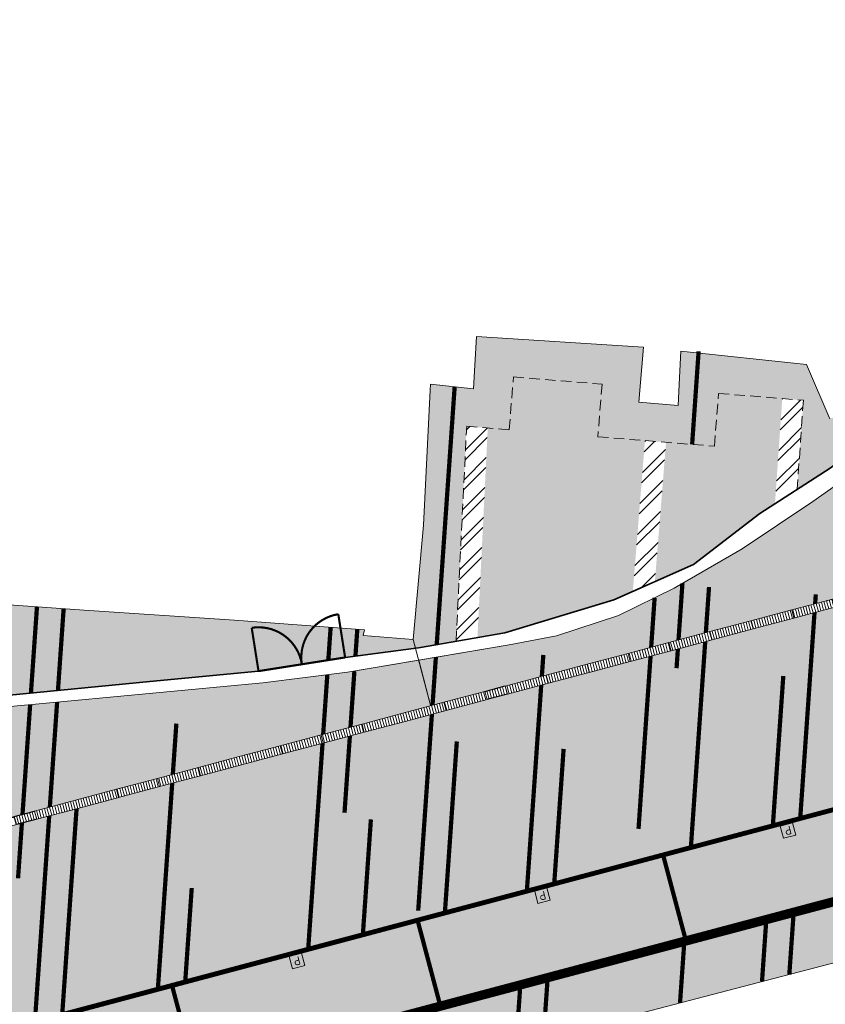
# Model space of a CAD drawing. Header units: metres. Extents: x 196674 to 197628, y 355499 to 356232.
# Tile 199 of 209: x 196876 to 196895, y 355938 to 355961. Entities that reach past the tile are written whole.
import ezdxf
from ezdxf.enums import TextEntityAlignment as Align

# ---------------------------------------------------------------- set-up
doc = ezdxf.new("R2010")
doc.units = ezdxf.units.M
doc.set_wipeout_variables(frame=1)
doc.linetypes.add('DASHED2', pattern=[0.375, 0.25, -0.125])
doc.layers.get('0').update_dxf_attribs({"lineweight": 25})
for name, color, linetype, lineweight, true_color in [('B-WE-IE-TERREINAFSCHEIDING_KUNSTMATIG_HEKWERK_GIETIJZER-G', 7, 'IE-TERREINAFSCHEIDING-KUNSTMATIG', 35, 0xa50000), ('N-WE-GR-BEPLANTING_BEPLANTINGSPLAN_KRAGTEN-V', 7, 'Continuous', 5, 0xa3c04c), ('N-WE-GR-HAAG_HAAGSOORT-V', 7, 'Continuous', 18, 0x67a552), ('N-WE-RI-GWA_GOOT_LIJNGOOT-G', 7, 'Continuous', 20, 0xff8000), ('N-WE-RI-GWA_GOOT_LIJNGOOT-S', 7, 'Continuous', 5, 0xff8000), ('N-WE-VH-KANTOPSLUITING_CORTENSTAAL_0-ZICHT-G', 7, 'DASHED2', 18, 0xa55200), ('N-WE-VH-OPENVERHARDING_NATUURSTEEN_02-BRANCO-GRIS-A', 7, 'Continuous', 9, 0x8f999b), ('N-WE-VH-OPENVERHARDING_NATUURSTEEN_03-FAVACO-A', 7, 'Continuous', 9, 0x5c6a6b)]:
    doc.layers.add(name, color=color, linetype=linetype, lineweight=lineweight, true_color=true_color)
doc.layers.add('N-WE-VH-HULPLIJN-G', color=40, linetype='Continuous', lineweight=5, plot=False)
doc.layers.add('N-WE-VH-MATERIAALGRENS-G', color=7, linetype='Continuous', lineweight=13)
doc.layers.add('N-WE-VH-OPENVERHARDING_TEGEL-S', color=90, linetype='Continuous', lineweight=9)
doc.styles.add('NLCS-ISO', font='NLCS-ISO.ttf')
doc.linetypes.add('IE-TERREINAFSCHEIDING-KUNSTMATIG', pattern='A,4,[82,NLCS.SHX,S=0.75,R=90,X=0,Y=0],4,-2', length=10)

# ---------------------------------------------------------------- blocks, each defined once
blk = doc.blocks.new('Patroon Minderbroederskerk')
at = {"layer": 'N-WE-VH-OPENVERHARDING_NATUURSTEEN_03-FAVACO-A', "const_width": 0.1}
for points in [[(35.799, -12.354), (35.646, -14.552)], [(30.038, -13.191), (29.614, -19.285)], [(35.417, -17.835), (35.278, -19.839)], [(36.045, -17.922), (35.616, -24.078)], [(34.76, -18.177), (34.38, -23.636)], [(38.566, -18.097), (38.198, -23.392)], [(20.174, -18.391), (20.032, -20.425)], [(20.804, -18.435), (20.67, -20.363)], [(27.109, -18.873), (27.055, -19.649)], [(27.739, -18.92), (27.695, -19.555)], [(29.594, -19.583), (29.177, -25.568)], [(32.132, -19.526), (31.743, -25.108)], [(27.031, -19.996), (26.579, -26.481)], [(27.67, -19.91), (27.437, -23.255)], [(37.799, -20.023), (37.552, -23.564)], [(20.013, -20.704), (19.727, -24.804)], [(20.65, -20.644), (20.125, -28.193)], [(23.029, -27.424), (23.466, -21.148)], [(30.089, -21.571), (29.807, -25.622)], [(32.611, -21.747), (32.389, -24.936)], [(21.118, -23.032), (20.77, -28.024)], [(28.06, -23.413), (27.87, -26.137)], [(23.675, -27.252), (23.829, -25.033)], [(38.044, -25.606), (37.941, -27.076)], [(37.398, -25.777), (37.296, -27.244)], [(35.462, -26.292), (35.36, -27.749)], [(32.235, -27.15), (32.134, -28.591)], [(31.589, -27.322), (31.489, -28.759)]]:
    blk.add_lwpolyline(points, dxfattribs=at)
blk = doc.blocks.new('Lijngoot kolk 500')
blk.add_wipeout([(0, 0), (0.5, 0), (0.5, -0.2), (0, -0.2)])
h = blk.add_hatch()
h.set_pattern_fill('ANSI31', color=256, scale=0.02, angle=45)
h.set_pattern_definition([(90, (-197536.734485, -356165.006106), (-0.0635, 0), [])])
h.paths.add_polyline_path([(0, 0), (0.5, 0), (0.5, -0.2), (0, -0.2)])
at = {"lineweight": 30, "flags": 128}
blk.add_lwpolyline([(0, 0), (0.5, 0), (0.5, -0.2), (0, -0.2)], close=True, dxfattribs=at)
blk = doc.blocks.new('Lijngoot 1000')
blk.add_wipeout([(0, 0), (1, 0), (1, -0.2), (0, -0.2)])
h = blk.add_hatch()
h.set_pattern_fill('ANSI31', color=256, scale=0.02, angle=45)
h.set_pattern_definition([(90, (3e-11, -0.1), (-0.0635, 0), [])])
h.paths.add_polyline_path([(0, 0), (1, 0), (1, -0.2), (0, -0.2)])
at = {"flags": 128}
blk.add_lwpolyline([(0, 0), (1, 0), (1, -0.2), (0, -0.2)], close=True, dxfattribs=at)
blk = doc.blocks.new('SVH-TEGEL_PARKEERTEGEL')
h = blk.add_hatch(color=251)
h.dxf.hatch_style = 1
h.paths.add_polyline_path([(-0.15, -0.15), (0.15, -0.15), (0.15, 0.15), (-0.15, 0.15)])
at = {"flags": 128}
blk.add_lwpolyline([(-0.15, -0.15), (0.15, -0.15), (0.15, 0.15), (-0.15, 0.15)], close=True, dxfattribs=at)
at = {"color": 7, "true_color": 0xffffff, "style": 'NLCS-ISO'}
blk.add_text('P', height=0.2, dxfattribs=at).set_placement((0, 0), align=Align.MIDDLE_CENTER)

msp = doc.modelspace()

# ---------------------------------------------------------------- hatches: boundary and pattern name
at = {"layer": 'N-WE-GR-BEPLANTING_BEPLANTINGSPLAN_KRAGTEN-V'}
h = msp.add_hatch(color=256, dxfattribs=at)
h.dxf.hatch_style = 1
h.paths.add_polyline_path([(196890.535, 355947.598), (196890.821, 355951.159), (196889.709, 355951.248), (196889.809, 355952.493), (196887.715, 355952.661), (196887.615, 355951.416), (196887.109, 355951.457), (196886.865, 355946.501), (196887.513, 355946.613), (196890.086, 355947.399)])
h = msp.add_hatch(color=256, dxfattribs=at)
h.dxf.hatch_style = 1
h.paths.add_polyline_path([(196891.319, 355951.119), (196891.055, 355947.829), (196891.967, 355948.234), (196893.532, 355949.436), (196893.891, 355949.669), (196894.064, 355952.152), (196892.56, 355952.272), (196892.46, 355951.027)])
at = {"layer": 'N-WE-GR-HAAG_HAAGSOORT-V'}
h = msp.add_hatch(dxfattribs=at)
h.set_pattern_fill('ANSI32', color=256, scale=0.05)
h.paths.add_polyline_path([(196894.562, 355952.112), (196894.064, 355952.152), (196893.891, 355949.669), (196894.416, 355950.008)])
h = msp.add_hatch(dxfattribs=at)
h.set_pattern_fill('ANSI32', color=256, scale=0.05)
h.paths.add_polyline_path([(196887.109, 355951.457), (196886.865, 355946.501), (196886.36, 355946.415), (196886.611, 355951.497)])
h = msp.add_hatch(dxfattribs=at)
h.set_pattern_fill('ANSI32', color=256, scale=0.05)
h.paths.add_polyline_path([(196891.319, 355951.119), (196890.821, 355951.159), (196890.535, 355947.598), (196891.055, 355947.829)])
at = {"layer": 'N-WE-VH-OPENVERHARDING_NATUURSTEEN_02-BRANCO-GRIS-A', "true_color": 0xb5b8b7}
h = msp.add_hatch(dxfattribs=at)
h.set_pattern_fill('AMO-BODEM_KLEIIG', color=9, scale=0.5, angle=41.02, pattern_type=2)
h.set_pattern_definition([(86.02, (0, 0), (-0.24939708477, 0.01735206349), [-0.05, 0.2, -0.05])])
edge = h.paths.add_edge_path()
edge.add_line((196904.135, 355942.517), (196904.083, 355942.711))
edge.add_line((196904.083, 355942.711), (196903.933, 355942.671))
edge.add_line((196903.933, 355942.671), (196902.805, 355946.187))
edge.add_line((196902.805, 355946.187), (196901.545, 355950.116))
edge.add_arc((196897.165, 355953.928), 5.806, 318.9651, 377.747)
edge.add_line((196902.695, 355955.698), (196901.843, 355958.354))
edge.add_arc((196882.989, 355952.307), 19.8, 17.7824, 26.3735)
edge.add_line((196900.728, 355961.103), (196899.903, 355962.767))
edge.add_line((196899.903, 355962.767), (196896.948, 355968.188))
edge.add_line((196896.948, 355968.188), (196893.499, 355974.766))
edge.add_line((196893.499, 355974.766), (196891.316, 355978.945))
edge.add_line((196891.316, 355978.945), (196889.492, 355982.72))
edge.add_line((196889.492, 355982.72), (196887.876, 355986.172))
edge.add_line((196887.876, 355986.172), (196885.743, 355985.286))
edge.add_line((196885.743, 355985.286), (196885.091, 355985.049))
edge.add_line((196885.091, 355985.049), (196887.738, 355977.781))
edge.add_line((196887.738, 355977.781), (196885.557, 355975.423))
edge.add_line((196885.557, 355975.423), (196877.613, 355982.769))
edge.add_line((196877.613, 355982.769), (196866.497, 355978.709))
edge.add_line((196866.497, 355978.709), (196860.279, 355976.436))
edge.add_line((196860.279, 355976.436), (196860.222, 355976.539))
edge.add_line((196860.222, 355976.539), (196859.906, 355977.303))
edge.add_line((196859.906, 355977.303), (196859.844, 355977.511))
edge.add_line((196859.844, 355977.511), (196859.58, 355978.172))
edge.add_line((196859.58, 355978.172), (196859.296, 355978.986))
edge.add_line((196859.296, 355978.986), (196854.61, 355977.142))
edge.add_line((196854.61, 355977.142), (196855.027, 355976.081))
edge.add_line((196855.027, 355976.081), (196848.924, 355973.685))
edge.add_line((196848.924, 355973.685), (196848.519, 355974.728))
edge.add_line((196848.519, 355974.728), (196843.402, 355972.694))
edge.add_line((196843.402, 355972.694), (196839.668, 355981.97))
edge.add_line((196839.668, 355981.97), (196838.869, 355984.044))
edge.add_line((196838.869, 355984.044), (196837.73, 355986.907))
edge.add_line((196837.73, 355986.907), (196825.274, 355982.023))
edge.add_line((196825.274, 355982.023), (196824.87, 355983.055))
edge.add_line((196824.87, 355983.055), (196821.292, 355981.633))
edge.add_line((196821.292, 355981.633), (196823.517, 355976.034))
edge.add_arc((196849.816, 355986.485), 28.3, 201.6723, 212.9672)
edge.add_line((196826.073, 355971.085), (196827.261, 355969.253))
edge.add_arc((196800.666, 355952.003), 31.7, 27.9642, 32.9672, ccw=False)
edge.add_arc((196800.666, 355952.003), 31.7, 21.6723, 27.9642, ccw=False)
edge.add_line((196830.125, 355963.71), (196835.434, 355950.35))
edge.add_line((196835.434, 355950.35), (196836.911, 355946.632))
edge.add_line((196836.911, 355946.632), (196841.088, 355936.123))
edge.add_line((196841.088, 355936.123), (196844.834, 355926.696))
edge.add_line((196844.834, 355926.696), (196845.324, 355925.463))
edge.add_line((196845.324, 355925.463), (196848.74, 355916.865))
edge.add_line((196848.74, 355916.865), (196850.678, 355917.635))
edge.add_line((196850.678, 355917.635), (196848.415, 355923.32))
edge.add_line((196848.415, 355923.32), (196848.545, 355923.381))
edge.add_line((196848.545, 355923.381), (196849.361, 355925.294))
edge.add_line((196849.361, 355925.294), (196849.318, 355925.424))
edge.add_line((196849.318, 355925.424), (196855.48, 355927.833))
edge.add_line((196855.48, 355927.833), (196859.951, 355929.619))
edge.add_line((196859.951, 355929.619), (196869.326, 355931.998))
edge.add_line((196869.326, 355931.998), (196873.109, 355932.774))
edge.add_line((196873.109, 355932.774), (196885.982, 355936.394))
edge.add_line((196885.982, 355936.394), (196898.487, 355939.656))
edge.add_line((196898.487, 355939.656), (196898.441, 355939.877))
edge.add_line((196898.441, 355939.877), (196898.921, 355940.002))
edge.add_line((196898.921, 355940.002), (196898.992, 355939.769))
edge.add_line((196898.992, 355939.769), (196903.086, 355940.775))
edge.add_line((196903.086, 355940.775), (196903.144, 355940.899))
edge.add_line((196903.144, 355940.899), (196904.746, 355940.145))
edge.add_line((196904.746, 355940.145), (196903.994, 355942.48))
edge.add_line((196903.994, 355942.48), (196904.135, 355942.517))
h.paths.add_polyline_path([(196835.137, 355967.905), (196830.783, 355968.208), (196830.241, 355969.566), (196830.452, 355972.595), (196835.44, 355972.248), (196835.267, 355969.767)], flags=16)
h.paths.add_polyline_path([(196843.952, 355963.953), (196836.589, 355964.465), (196836.949, 355969.65), (196837.321, 355974.985), (196840.958, 355974.731), (196841.969, 355972.117), (196844.127, 355966.472)], flags=16)
h.paths.add_polyline_path([(196847.841, 355966.747), (196846.145, 355966.865), (196846.196, 355967.603), (196846.436, 355971.055), (196846.935, 355971.02), (196848.132, 355970.937), (196847.968, 355968.572)], flags=16)
edge = h.paths.add_edge_path(flags=16)
edge.add_line((196841.915, 355962.791), (196843.862, 355962.656))
edge.add_line((196843.862, 355962.656), (196845.677, 355962.529))
edge.add_line((196845.677, 355962.529), (196851.598, 355947.218))
edge.add_line((196851.598, 355947.218), (196853.331, 355942.738))
edge.add_line((196853.331, 355942.738), (196856.308, 355943.277))
edge.add_line((196856.308, 355943.277), (196856.534, 355943.298))
edge.add_line((196856.534, 355943.298), (196856.841, 355947.717))
edge.add_line((196856.841, 355947.717), (196857.34, 355947.681))
edge.add_line((196857.34, 355947.681), (196858.535, 355947.594))
edge.add_line((196858.535, 355947.594), (196858.249, 355943.46))
edge.add_line((196858.249, 355943.46), (196860.065, 355943.632))
edge.add_line((196860.065, 355943.632), (196860.332, 355947.463))
edge.add_line((196860.332, 355947.463), (196865.021, 355947.122))
edge.add_line((196865.021, 355947.122), (196864.816, 355944.08))
edge.add_line((196864.816, 355944.08), (196867.076, 355944.294))
edge.add_line((196867.076, 355944.294), (196867.936, 355944.378))
edge.add_line((196867.936, 355944.378), (196868.112, 355946.897))
edge.add_line((196868.112, 355946.897), (196871.804, 355946.648))
edge.add_line((196871.804, 355946.648), (196872.303, 355946.614))
edge.add_line((196872.303, 355946.614), (196873.499, 355946.532))
edge.add_line((196873.499, 355946.532), (196873.388, 355944.91))
edge.add_line((196873.388, 355944.91), (196879.13, 355945.47))
edge.add_line((196879.13, 355945.47), (196881.695, 355945.712))
edge.add_line((196881.695, 355945.712), (196883.74, 355946.035))
edge.add_line((196883.74, 355946.035), (196885.402, 355946.253))
edge.add_line((196885.402, 355946.253), (196885.475, 355946.263))
edge.add_line((196885.475, 355946.263), (196886.36, 355946.415))
edge.add_line((196886.36, 355946.415), (196886.611, 355951.497))
edge.add_line((196886.611, 355951.497), (196887.615, 355951.416))
edge.add_line((196887.615, 355951.416), (196887.715, 355952.661))
edge.add_line((196887.715, 355952.661), (196889.809, 355952.493))
edge.add_line((196889.809, 355952.493), (196889.709, 355951.248))
edge.add_line((196889.709, 355951.248), (196892.46, 355951.027))
edge.add_line((196892.46, 355951.027), (196892.56, 355952.272))
edge.add_line((196892.56, 355952.272), (196894.562, 355952.112))
edge.add_line((196894.562, 355952.112), (196894.416, 355950.008))
edge.add_line((196894.416, 355950.008), (196895.193, 355950.509))
edge.add_line((196895.193, 355950.509), (196895.558, 355950.779))
edge.add_line((196895.558, 355950.779), (196895.717, 355950.371))
edge.add_line((196895.717, 355950.371), (196894.789, 355949.722))
edge.add_line((196894.789, 355949.722), (196893.116, 355948.599))
edge.add_line((196893.116, 355948.599), (196891.51, 355947.673))
edge.add_line((196891.51, 355947.673), (196890.196, 355947.023))
edge.add_line((196890.196, 355947.023), (196888.73, 355946.542))
edge.add_line((196888.73, 355946.542), (196887.618, 355946.333))
edge.add_line((196887.618, 355946.333), (196885.478, 355945.969))
edge.add_line((196885.478, 355945.969), (196883.799, 355945.684))
edge.add_line((196883.799, 355945.684), (196881.799, 355945.439))
edge.add_line((196881.799, 355945.439), (196876.428, 355944.929))
edge.add_line((196876.428, 355944.929), (196865.942, 355943.969))
edge.add_line((196865.942, 355943.969), (196855.111, 355942.927))
edge.add_line((196855.111, 355942.927), (196847.62, 355940.872))
edge.add_line((196847.62, 355940.872), (196843.554, 355939.756))
edge.add_arc((196843.108, 355941.382), 1.687, 205.3585, 285.3484, ccw=False)
edge.add_line((196841.584, 355940.66), (196841.497, 355940.843))
edge.add_line((196841.497, 355940.843), (196841.614, 355940.87))
edge.add_line((196841.614, 355940.87), (196833.933, 355960.211))
edge.add_line((196833.933, 355960.211), (196841.915, 355962.791))
h.paths.add_polyline_path([(196850.067, 355972.807), (196851.264, 355972.724), (196851.094, 355970.282), (196850.834, 355966.539), (196849.636, 355966.622), (196849.844, 355969.598)], flags=16)
h.paths.add_polyline_path([(196859.208, 355974.524), (196860.405, 355974.441), (196860.273, 355972.538), (196859.077, 355972.646), (196859.122, 355973.281)], flags=16)
h.paths.add_polyline_path([(196864.695, 355974.143), (196865.194, 355974.108), (196866.391, 355974.025), (196866.257, 355972.108), (196865.064, 355972.206), (196864.563, 355972.248), (196864.608, 355972.89)], flags=16)
h.paths.add_polyline_path([(196865.359, 355976.483), (196866.593, 355976.934), (196866.556, 355976.401), (196866.488, 355975.421), (196865.291, 355975.504)], flags=16)
h.paths.add_polyline_path([(196867.859, 355976.394), (196867.93, 355977.422), (196868.445, 355977.61), (196869.679, 355978.061), (196869.562, 355976.385), (196869.481, 355975.213), (196868.284, 355975.296), (196867.785, 355975.332)], flags=16)
h.paths.add_polyline_path([(196870.163, 355976.381), (196870.295, 355978.286), (196872.765, 355979.188), (196872.568, 355976.368), (196872.473, 355975.005), (196870.079, 355975.171)], flags=16)
h.paths.add_polyline_path([(196874.339, 355975.877), (196874.372, 355976.358), (196874.616, 355979.864), (196875.85, 355980.315), (196875.574, 355976.351), (196875.536, 355975.794)], flags=16)
h.paths.add_polyline_path([(196874.241, 355974.481), (196875.438, 355974.397), (196875.937, 355974.363), (196875.858, 355973.219), (196875.729, 355971.368), (196875.23, 355971.407), (196874.034, 355971.502), (196874.169, 355973.437)], flags=16)
h.paths.add_polyline_path([(196876.134, 355975.752), (196876.176, 355976.348), (196876.467, 355980.54), (196877.221, 355980.816), (196878.791, 355979.364), (196878.581, 355976.335), (196878.528, 355975.586)], flags=16)
h.paths.add_polyline_path([(196880.384, 355976.325), (196880.487, 355977.796), (196881.617, 355976.751), (196882.088, 355976.315), (196881.95, 355974.343), (196881.452, 355974.38), (196880.255, 355974.463)], flags=16)
h.paths.add_polyline_path([(196880.157, 355973.066), (196881.355, 355972.983), (196881.266, 355971.71), (196881.21, 355970.91), (196880.014, 355971.005)], flags=16)
h.paths.add_polyline_path([(196850.624, 355928.501), (196904.083, 355942.711), (196904.135, 355942.517), (196850.676, 355928.308)], flags=16)
h.paths.add_polyline_path([(196885.644, 355972.685), (196886.143, 355972.65), (196887.34, 355972.567), (196887.191, 355970.424), (196887.159, 355970.427), (196885.995, 355970.527), (196885.497, 355970.57)], flags=16)
h.paths.add_polyline_path([(196888.399, 355969.073), (196888.899, 355969.038), (196890.096, 355968.954), (196889.958, 355966.977), (196889.728, 355963.665), (196888.531, 355963.756), (196888.049, 355963.792), (196888.225, 355966.46)], flags=16)
h.paths.add_polyline_path([(196890.808, 355970.545), (196893.202, 355970.379), (196892.797, 355964.658), (196890.403, 355964.824), (196890.573, 355967.16)], flags=16)
h.paths.add_polyline_path([(196894.012, 355963.343), (196894.515, 355963.307), (196895.195, 355963.258), (196896.03, 355964.855), (196894.353, 355968.13)], flags=16)
edge = h.paths.add_edge_path(flags=16)
edge.add_line((196897.145, 355947.918), (196898.153, 355948.186))
edge.add_line((196898.153, 355948.186), (196898.662, 355948.321))
edge.add_arc((196897.172, 355953.927), 5.801, 284.8861, 318.9267)
edge.add_line((196901.545, 355950.116), (196901.616, 355949.895))
edge.add_arc((196897.172, 355953.927), 6, 284.885, 317.7824, ccw=False)
edge.add_line((196898.713, 355948.128), (196898.205, 355947.993))
edge.add_line((196898.205, 355947.993), (196847.91, 355934.624))
edge.add_line((196847.91, 355934.624), (196849.083, 355930.213))
edge.add_line((196849.083, 355930.213), (196850.049, 355930.469))
edge.add_line((196850.049, 355930.469), (196850.101, 355930.276))
edge.add_line((196850.101, 355930.276), (196848.361, 355929.814))
edge.add_line((196848.361, 355929.814), (196847.086, 355934.612))
edge.add_line((196847.086, 355934.612), (196848.825, 355935.075))
edge.add_line((196848.825, 355935.075), (196852.848, 355938.627))
edge.add_line((196852.848, 355938.627), (196870.289, 355943.263))
edge.add_line((196870.289, 355943.263), (196875.545, 355942.177))
edge.add_line((196875.545, 355942.177), (196885.764, 355944.893))
edge.add_line((196885.764, 355944.893), (196897.145, 355947.918))
h.paths.add_polyline_path([(196898.589, 355959.227), (196899.551, 355959.514), (196899.749, 355959.574), (196899.464, 355960.501), (196899.362, 355960.483), (196898.269, 355960.134), (196896.268, 355962.398), (196896.637, 355963.108), (196896.902, 355963.616), (196896.577, 355963.786), (196896.057, 355964.043), (196895.428, 355962.841), (196892.46, 355963.052), (196892.497, 355964.284), (196891.568, 355964.37), (196891.45, 355963.134), (196887.547, 355963.429), (196887.808, 355966.336), (196888.068, 355969.242), (196889.461, 355970.721), (196888.658, 355971.443), (196887.318, 355970.011), (196884.117, 355970.288), (196882.902, 355970.394), (196883.064, 355972.021), (196881.947, 355972.066), (196881.793, 355970.462), (196878.391, 355970.733), (196877.962, 355970.767), (196878.089, 355972.352), (196877.043, 355972.53), (196876.872, 355970.876), (196873.992, 355971.104), (196873.074, 355971.186), (196873.171, 355972.758), (196872.07, 355972.854), (196871.851, 355971.279), (196868.156, 355971.5), (196868.235, 355973.123), (196867.13, 355973.209), (196866.991, 355971.646), (196863.202, 355971.959), (196863.301, 355973.486), (196862.22, 355973.572), (196862.097, 355971.972), (196861.131, 355972.059), (196857.82, 355972.357), (196857.894, 355973.934), (196856.756, 355974.032), (196856.726, 355972.451), (196855.188, 355972.52), (196855.058, 355971.367), (196856.652, 355971.292), (196856.289, 355965.621), (196853.345, 355965.83), (196853.126, 355963.156), (196853.033, 355962.062), (196852.979, 355961.029), (196852.883, 355959.843), (196852.739, 355957.139), (196855.074, 355956.98), (196855.079, 355956.23), (196855.137, 355948.587), (196856.031, 355948.505), (196856.053, 355948.677), (196857.405, 355948.579), (196867.344, 355947.855), (196873.561, 355947.43), (196875.251, 355947.315), (196877.576, 355947.153), (196881.13, 355946.915), (196884.194, 355946.689), (196884.166, 355946.556), (196885.348, 355946.457), (196885.594, 355949.159), (196885.752, 355952.348), (196885.758, 355952.488), (196886.769, 355952.385), (196886.8, 355952.94), (196886.839, 355953.619), (196890.783, 355953.366), (196890.678, 355952.07), (196891.605, 355951.988), (196891.636, 355952.65), (196891.665, 355953.27), (196894.638, 355952.96), (196895.183, 355951.671), (196896.05, 355952.038), (196895.585, 355953.339), (196897.898, 355955.298), (196899.139, 355954.682), (196899.567, 355955.545), (196899.423, 355955.612), (196898.313, 355956.167)], flags=16)

# ---------------------------------------------------------------- linework, layer by layer
at = {"layer": 'B-WE-IE-TERREINAFSCHEIDING_KUNSTMATIG_HEKWERK_GIETIJZER-G', "ltscale": 0.15, "flags": 128}
for points in [[(196883.74, 355946.035), (196885.475, 355946.263), (196887.513, 355946.613), (196890.086, 355947.399), (196891.967, 355948.234), (196893.532, 355949.436), (196895.193, 355950.509), (196896.459, 355951.445), (196897.662, 355952.759)], [(196854.901, 355943.022), (196856.308, 355943.277), (196867.076, 355944.294), (196879.13, 355945.47), (196881.695, 355945.712)]]:
    msp.add_lwpolyline(points, dxfattribs=at)
at = {"layer": 'B-WE-IE-TERREINAFSCHEIDING_KUNSTMATIG_HEKWERK_GIETIJZER-G', "const_width": 0.05, "flags": 128}
msp.add_lwpolyline([(196881.695, 355945.712), (196881.534, 355946.735, -0.414214), (196882.718, 355945.874, -0.414214), (196883.579, 355947.057), (196883.74, 355946.035)], format="xyb", dxfattribs=at)
msp.add_lwpolyline([(196881.695, 355945.712), (196883.74, 355946.035)], dxfattribs=at)
at = {"layer": 'N-WE-RI-GWA_GOOT_LIJNGOOT-G', "flags": 128}
msp.add_lwpolyline([(196851.725, 355935.845), (196898.153, 355948.186), (196898.205, 355947.993), (196851.776, 355935.652)], close=True, dxfattribs=at)
at = {"layer": 'N-WE-VH-HULPLIJN-G', "flags": 128}
for points in [[(196895.183, 355951.671), (196894.638, 355952.96), (196891.665, 355953.27), (196891.636, 355952.65), (196891.605, 355951.988), (196890.678, 355952.07), (196890.783, 355953.366), (196886.839, 355953.619), (196886.8, 355952.94), (196886.769, 355952.385), (196885.758, 355952.488), (196885.752, 355952.348), (196885.594, 355949.159), (196885.348, 355946.457), (196884.166, 355946.556), (196884.194, 355946.689), (196881.13, 355946.915), (196877.576, 355947.153), (196875.251, 355947.315)], [(196885.348, 355946.457), (196885.768, 355944.878)], [(196873.109, 355932.774), (196885.982, 355936.394), (196898.487, 355939.656), (196898.441, 355939.877), (196898.921, 355940.002), (196898.992, 355939.769), (196903.086, 355940.775), (196903.144, 355940.899), (196905.579, 355939.753), (196905.548, 355939.645), (196905.56, 355939.615), (196907.587, 355940.46), (196907.122, 355941.895), (196906.556, 355943.661), (196900.097, 355941.651), (196900.149, 355941.458), (196850.676, 355928.308)], [(196873.109, 355932.774), (196885.982, 355936.394), (196898.487, 355939.656), (196898.441, 355939.877), (196898.921, 355940.002), (196898.992, 355939.769), (196903.086, 355940.775), (196903.144, 355940.899), (196905.579, 355939.753), (196905.548, 355939.645), (196907.638, 355934.629)]]:
    msp.add_lwpolyline(points, dxfattribs=at)
for points in [[(196896.249, 355951.289), (196895.558, 355950.779), (196895.717, 355950.371), (196894.789, 355949.722), (196893.116, 355948.599), (196891.51, 355947.673), (196890.196, 355947.023), (196888.73, 355946.542), (196887.618, 355946.333), (196885.478, 355945.969), (196885.768, 355944.878), (196897.149, 355947.903)], [(196885.348, 355946.457), (196884.166, 355946.556), (196884.194, 355946.689), (196881.13, 355946.915), (196877.576, 355947.153), (196875.251, 355947.315), (196873.561, 355947.43), (196873.499, 355946.532), (196873.388, 355944.91), (196879.13, 355945.47), (196881.695, 355945.712), (196883.74, 355946.035), (196885.402, 355946.253)], [(196865.984, 355942.103), (196871.239, 355941.017), (196885.768, 355944.878), (196885.478, 355945.969), (196883.799, 355945.684), (196881.799, 355945.439), (196876.428, 355944.929), (196865.942, 355943.969), (196855.111, 355942.927), (196847.62, 355940.872), (196848.542, 355937.467)]]:
    msp.add_lwpolyline(points, close=True, dxfattribs=at)
at = {"layer": 'N-WE-VH-KANTOPSLUITING_CORTENSTAAL_0-ZICHT-G'}
msp.add_lwpolyline([(196886.36, 355946.415), (196886.611, 355951.497), (196887.615, 355951.416), (196887.715, 355952.661), (196889.809, 355952.493), (196889.709, 355951.248), (196892.46, 355951.027), (196892.56, 355952.272), (196894.562, 355952.112), (196894.416, 355950.008), (196894.81, 355950.262)], dxfattribs=at)
at = {"layer": 'N-WE-VH-MATERIAALGRENS-G', "flags": 128}
for points in [[(196867.076, 355944.294), (196879.13, 355945.47), (196881.695, 355945.712), (196883.74, 355946.035), (196885.475, 355946.263), (196887.513, 355946.613), (196890.086, 355947.399), (196891.967, 355948.234), (196893.532, 355949.436), (196895.193, 355950.509), (196895.558, 355950.779), (196895.717, 355950.371), (196894.789, 355949.722), (196893.116, 355948.599), (196891.51, 355947.673), (196890.196, 355947.023), (196888.73, 355946.542), (196887.618, 355946.333), (196883.799, 355945.684), (196881.799, 355945.439), (196876.428, 355944.929), (196865.942, 355943.969)], [(196897.61, 355940.99), (196897.083, 355942.971), (196873.792, 355936.78), (196874.319, 355934.799)], [(196850.576, 355928.488), (196904.083, 355942.711)], [(196897.513, 355940.964), (196897.012, 355942.849), (196873.914, 355936.709), (196874.415, 355934.825)], [(196850.628, 355928.295), (196904.135, 355942.517)]]:
    msp.add_lwpolyline(points, dxfattribs=at)
at = {"layer": 'N-WE-VH-OPENVERHARDING_NATUURSTEEN_03-FAVACO-A', "const_width": 0.1, "flags": 128}
for points in [[(196897.562, 355940.977), (196897.048, 355942.91), (196873.853, 355936.745), (196874.367, 355934.812)], [(196891.249, 355941.369), (196891.763, 355939.436)], [(196885.451, 355939.827), (196885.964, 355937.895)], [(196879.652, 355938.286), (196880.166, 355936.353)]]:
    msp.add_lwpolyline(points, dxfattribs=at)
at = {"layer": 'N-WE-VH-OPENVERHARDING_NATUURSTEEN_03-FAVACO-A', "const_width": 0.2}
msp.add_lwpolyline([(196850.602, 355928.392), (196904.109, 355942.614)], dxfattribs=at)

# ---------------------------------------------------------------- block references
at = {"layer": 'N-WE-VH-OPENVERHARDING_NATUURSTEEN_03-FAVACO-A'}
msp.add_blockref('Patroon Minderbroederskerk', (196856.289, 355965.621), dxfattribs=at)
at = {"layer": 'N-WE-VH-OPENVERHARDING_TEGEL-S', "rotation": 194.8850117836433}
for p in [(196894.2, 355941.946), (196888.401, 355940.405), (196882.603, 355938.863)]:
    msp.add_blockref('SVH-TEGEL_PARKEERTEGEL', p, dxfattribs=at)

# ---------------------------------------------------------------- next in the draw order: block references
at = {"layer": 'N-WE-RI-GWA_GOOT_LIJNGOOT-S', "rotation": 14.88501180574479}
for p in [(196887.039, 355945.232), (196875.925, 355942.278)]:
    msp.add_blockref('Lijngoot kolk 500', p, dxfattribs=at)

# ---------------------------------------------------------------- next in the draw order: block references
at = {"layer": 'N-WE-RI-GWA_GOOT_LIJNGOOT-S', "rotation": 14.88501178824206}
for p in [(196887.522, 355945.36), (196876.408, 355942.406)]:
    msp.add_blockref('Lijngoot 1000', p, dxfattribs=at)

# ---------------------------------------------------------------- next in the draw order: block references
for p in [(196888.489, 355945.617), (196877.375, 355942.663)]:
    msp.add_blockref('Lijngoot 1000', p, dxfattribs=at)

# ---------------------------------------------------------------- next in the draw order: block references
for p in [(196889.455, 355945.874), (196878.341, 355942.92)]:
    msp.add_blockref('Lijngoot 1000', p, dxfattribs=at)

# ---------------------------------------------------------------- next in the draw order: block references
for p in [(196890.422, 355946.131), (196879.308, 355943.177)]:
    msp.add_blockref('Lijngoot 1000', p, dxfattribs=at)

# ---------------------------------------------------------------- next in the draw order: block references
for p in [(196891.388, 355946.388), (196880.274, 355943.434)]:
    msp.add_blockref('Lijngoot 1000', p, dxfattribs=at)

# ---------------------------------------------------------------- next in the draw order: block references
for p in [(196892.355, 355946.645), (196881.241, 355943.691)]:
    msp.add_blockref('Lijngoot 1000', p, dxfattribs=at)

# ---------------------------------------------------------------- next in the draw order: block references
for p in [(196893.321, 355946.902), (196882.207, 355943.947)]:
    msp.add_blockref('Lijngoot 1000', p, dxfattribs=at)

# ---------------------------------------------------------------- next in the draw order: block references
for p in [(196894.288, 355947.158), (196883.173, 355944.204)]:
    msp.add_blockref('Lijngoot 1000', p, dxfattribs=at)

# ---------------------------------------------------------------- next in the draw order: block references
msp.add_blockref('Lijngoot 1000', (196884.14, 355944.461), dxfattribs=at)

# ---------------------------------------------------------------- next in the draw order: block references
msp.add_blockref('Lijngoot 1000', (196885.106, 355944.718), dxfattribs=at)

# ---------------------------------------------------------------- next in the draw order: block references
msp.add_blockref('Lijngoot 1000', (196886.073, 355944.975), dxfattribs=at)

doc.saveas('drawing.dxf')
